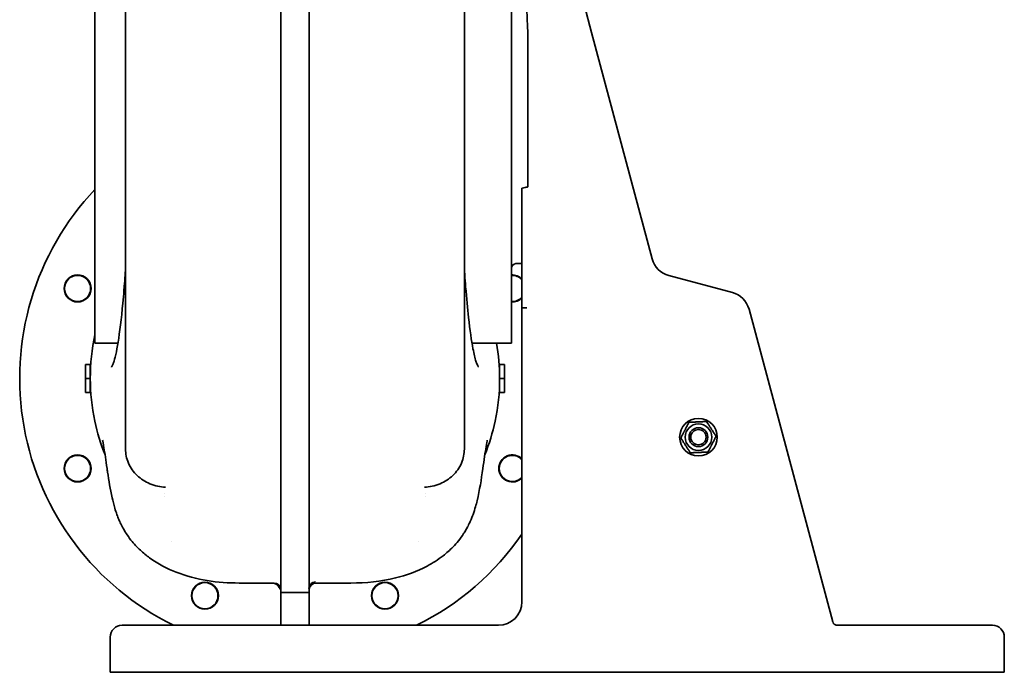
# Model space of a CAD drawing. Header units: millimetres. Extents: x 386 to 874, y 93 to 798.
# Tile 1 of 2: x 386 to 805, y 93 to 371. Entities that reach past the tile are written whole.
import ezdxf

# ---------------------------------------------------------------- set-up
doc = ezdxf.new("R2010")
doc.units = ezdxf.units.MM
doc.header["$LTSCALE"] = 3
doc.layers.add('Krawędzie widoczne(ISO)', color=7, linetype='Continuous', lineweight=35, true_color=0x262659)

msp = doc.modelspace()

# ---------------------------------------------------------------- linework, layer by layer
at = {"layer": 'Krawędzie widoczne(ISO)'}
for p, q in [((418.37, 233), (418.37, 753)), ((595.37, 753), (595.37, 233)), ((431.37, 491.95), (431.37, 259.67)), ((497.37, 245.47), (497.37, 493.56)), ((509.37, 245.47), (509.37, 493.56)), ((575.37, 491.95), (575.37, 259.67)), ((626.37, 376.44), (629.4, 365.13)), ((655.21, 268.83), (629.4, 365.13)), ((602.37, 364.06), (602.37, 299.59)), ((599.87, 298.96), (599.87, 248.03)), ((599.87, 266.91), (597.31, 266.83)), ((431.37, 259.67), (431.37, 188.11)), ((575.37, 259.67), (575.37, 188.11)), ((689.29, 254.53), (662.28, 261.76)), ((599.87, 248.03), (599.87, 122.73)), ((599.87, 248.03), (601.87, 248.03)), ((732, 114.44), (696.36, 247.46)), ((497.37, 127), (497.37, 245.47)), ((509.37, 127), (509.37, 245.47)), ((418.37, 233), (428.13, 233)), ((428.16, 233), (428.16, 233)), ((578.59, 233), (578.59, 233)), ((578.62, 233), (595.37, 233)), ((414.37, 223.96), (414.37, 217.96)), ((416.37, 223.96), (414.37, 223.96)), ((416.37, 223.96), (416.37, 217.97)), ((590.37, 223.96), (592.37, 223.96)), ((590.37, 223.96), (590.37, 217.97)), ((592.37, 223.96), (592.37, 217.96)), ((414.37, 217.96), (414.37, 211.96)), ((416.37, 217.96), (414.37, 217.96)), ((416.37, 217.96), (416.37, 211.96)), ((590.37, 217.97), (590.37, 211.96)), ((590.37, 217.96), (592.37, 217.96)), ((592.37, 217.96), (592.37, 211.96)), ((416.37, 211.96), (414.37, 211.96)), ((590.37, 211.96), (592.37, 211.96)), ((423.07, 184.53), (423.07, 184.53)), ((583.68, 184.53), (583.68, 184.53)), ((433.64, 180), (433.64, 180)), ((573.11, 180), (573.11, 180)), ((447.9, 168), (447.9, 168)), ((448, 169), (448, 169)), ((558.75, 169), (558.75, 169)), ((558.85, 168), (558.85, 168)), ((450.95, 148.57), (450.95, 148.57)), ((555.8, 148.57), (555.8, 148.57)), ((479.63, 131), (494.37, 131)), ((527.12, 131), (512.37, 131)), ((509.37, 127), (497.37, 127)), ((497.37, 125.54), (497.37, 127)), ((509.37, 125.54), (509.37, 127)), ((497.37, 125.54), (497.37, 113.03)), ((509.37, 125.54), (509.37, 113.03)), ((429.87, 113.03), (434.87, 113.03)), ((434.87, 113.03), (589.87, 113.03)), ((732, 114.44), (732, 114.44)), ((794.87, 113.03), (733.82, 113.03)), ((794.87, 113.03), (799.87, 113.03)), ((424.87, 108.03), (424.87, 93.03)), ((804.87, 93.03), (804.87, 108.03)), ((434.87, 93.03), (424.87, 93.03)), ((434.87, 93.03), (794.87, 93.03)), ((804.87, 93.03), (794.87, 93.03))]:
    msp.add_line(p, q, dxfattribs=at)
for centre, radius in [((410.99, 256.27), 5.75), ((410.99, 256.27), 5.55), ((674.87, 193.03), 8), ((674.87, 193.03), 5.65), ((674.87, 193.03), 4), ((674.87, 193.03), 4), ((674.87, 193.03), 3.23), ((410.99, 179.73), 5.75), ((410.99, 179.73), 5.55), ((465.11, 125.61), 5.75), ((465.11, 125.61), 5.55), ((541.64, 125.61), 5.75), ((541.64, 125.61), 5.55)]:
    msp.add_circle(centre, radius, dxfattribs=at)
for centre, radius, start, end in [((503.37, 218), 117, 136.5934, 243.7899), ((664.87, 271.42), 10, 195, 255), ((597.37, 264.83), 2, 92, 180), ((595.76, 256.27), 5.75, 44.3454, 93.8687), ((595.76, 256.27), 5.55, 42.1911, 94.0083), ((595.76, 256.27), 5.55, 265.9917, 317.8089), ((595.76, 256.27), 5.75, 266.1313, 315.6546), ((686.7, 244.87), 10, 15, 75), ((503.37, 218), 87, 167.6908, 180), ((503.37, 218), 87, 0, 9.9282), ((595.76, 179.73), 5.75, 44.3454, 315.6546), ((595.76, 179.73), 5.55, 42.1911, 317.8089), ((503.37, 218), 117, 296.2101, 325.5668), ((494.37, 128), 3, 0, 90), ((512.37, 128), 3, 90, 180), ((589.87, 123.03), 10, 270, 0), ((429.87, 108.03), 5, 90, 180), ((799.87, 108.03), 5, 0, 90)]:
    msp.add_arc(centre, radius, start, end, dxfattribs=at)
for points, knots in [([(601.77, 378.22), (601.81, 377.33), (601.85, 376.32), (601.94, 374.14), (602, 372.95), (602.1, 370.49), (602.16, 369.2), (602.27, 366.63), (602.32, 365.34), (602.37, 364.09)], [6.033984, 6.033984, 6.033984, 6.033984, 6.411162, 6.411162, 6.788341, 6.788341, 7.16552, 7.16552, 7.53971, 7.53971, 7.53971, 7.53971]), ([(602.37, 299.59), (602.37, 299.58), (602.37, 299.57), (602.37, 299.55), (602.36, 299.54), (602.34, 299.52), (602.32, 299.5), (602.26, 299.46), (602.2, 299.43), (601.91, 299.32), (601.54, 299.23), (600.8, 299.09), (600.35, 299.02), (599.87, 298.96)], [0, 0, 0, 0, 0.0027451, 0.0027451, 0.0063493, 0.0063493, 0.0130043, 0.0130043, 0.0290928, 0.0290928, 0.0943825, 0.0943825, 0.1636531, 0.1636531, 0.1636531, 0.1636531]), ([(426.47, 225.33), (427.11, 227.36), (427.8, 230.68), (429.15, 239.68), (429.83, 245.51), (430.62, 254.5), (430.79, 256.42), (431.02, 259.51), (431.1, 260.58), (431.21, 262.28), (431.25, 262.86), (431.3, 263.79), (431.32, 264.11), (431.34, 264.61), (431.35, 264.79), (431.36, 265.07), (431.37, 265.17), (431.37, 265.32), (431.37, 265.37), (431.37, 265.46), (431.37, 265.49), (431.37, 265.55), (431.37, 265.58), (431.37, 265.62)], [0, 0, 0, 0, 4.037663, 4.037663, 8.262778, 8.262778, 9.347149, 9.347149, 9.894668, 9.894668, 10.170903, 10.170903, 10.310543, 10.310543, 10.381415, 10.381415, 10.417621, 10.417621, 10.436178, 10.436178, 10.445742, 10.445742, 10.455647, 10.455647, 10.455647, 10.455647]), ([(575.37, 265.62), (575.37, 265.59), (575.38, 265.57), (575.38, 265.51), (575.38, 265.48), (575.38, 265.39), (575.38, 265.34), (575.38, 265.17), (575.39, 265.06), (575.4, 264.66), (575.42, 264.4), (575.47, 263.44), (575.51, 262.8), (575.67, 260.31), (575.8, 258.6), (576.32, 252.04), (576.73, 247.76), (577.76, 238.5), (578.4, 234.04), (579.46, 228.4), (579.88, 226.61), (580.28, 225.33)], [0, 0, 0, 0, 0.007495, 0.007495, 0.017388, 0.017388, 0.035844, 0.035844, 0.077512, 0.077512, 0.188177, 0.188177, 0.485865, 0.485865, 1.378792, 1.378792, 4.061323, 4.061323, 7.919594, 7.919594, 10.459451, 10.459451, 10.459451, 10.459451]), ([(425.34, 222.79), (425.34, 222.79), (425.72, 223.29), (426.19, 224.5), (426.33, 224.89), (426.47, 225.34)], [1.363635, 1.363635, 1.363635, 1.363635, 3.627587, 3.627587, 4.506806, 4.506806, 4.506806, 4.506806]), ([(422.67, 185.52), (420.79, 190.17), (419.33, 194.97), (418.29, 199.86), (417.02, 205.81), (416.37, 211.89), (416.37, 218)], [10.35788, 10.35788, 10.35788, 10.35788, 11.864931, 11.864931, 11.864931, 13.698303, 13.698303, 13.698303, 13.698303]), ([(584.08, 185.52), (585.96, 190.18), (587.42, 194.97), (588.46, 199.86), (589.73, 205.81), (590.37, 211.89), (590.37, 218)], [10.358434, 10.358434, 10.358434, 10.358434, 11.864931, 11.864931, 11.864931, 13.698303, 13.698303, 13.698303, 13.698303]), ([(423.52, 179.69), (423.03, 183.11), (422.57, 186.25), (421.92, 190.2), (421.68, 191.42), (421.62, 191.72), (421.61, 191.74), (421.61, 191.74)], [0, 0, 0, 0, 3.342679, 3.342679, 5.828458, 5.828458, 6.129298, 6.129298, 6.129298, 6.129298]), ([(585.14, 191.74), (585.14, 191.74), (585.13, 191.72), (585.08, 191.46), (584.86, 190.36), (584.23, 186.58), (583.74, 183.28), (583.23, 179.69)], [12.974293, 12.974293, 12.974293, 12.974293, 13.26043, 13.26043, 15.591395, 15.591395, 19.103778, 19.103778, 19.103778, 19.103778]), ([(448.38, 171.75), (448.37, 171.75), (448.36, 171.75), (448.35, 171.75), (447.25, 171.79), (446.15, 171.93), (445.06, 172.16), (443.91, 172.41), (442.78, 172.76), (441.7, 173.21), (439.69, 174.06), (437.85, 175.25), (436.31, 176.71), (434.71, 178.24), (433.45, 180.03), (432.6, 182.02), (431.74, 184.03), (431.4, 186.02), (431.38, 187.86)], [-2.241103, -2.241103, -2.241103, -2.241103, -2.239311, -2.239311, -2.239311, -1.966224, -1.966224, -1.966224, -1.675998, -1.675998, -1.675998, -1.133737, -1.133737, -1.133737, -0.570916, -0.570916, -0.570916, 0, 0, 0, 0]), ([(558.37, 171.75), (558.38, 171.75), (558.39, 171.75), (558.4, 171.75), (559.5, 171.79), (560.6, 171.93), (561.69, 172.16), (562.84, 172.41), (563.97, 172.76), (565.05, 173.21), (567.06, 174.06), (568.9, 175.25), (570.44, 176.71), (572.04, 178.24), (573.3, 180.03), (574.15, 182.02), (575.01, 184.03), (575.35, 186.02), (575.37, 187.86)], [-2.241103, -2.241103, -2.241103, -2.241103, -2.239311, -2.239311, -2.239311, -1.966224, -1.966224, -1.966224, -1.675998, -1.675998, -1.675998, -1.133737, -1.133737, -1.133737, -0.570916, -0.570916, -0.570916, 0, 0, 0, 0]), ([(479.63, 131), (470.51, 131), (461.55, 132.23), (449.1, 137.08), (445.28, 139.01), (440.26, 142.68), (438.96, 143.73), (436.32, 146.2), (434.96, 147.64), (432.92, 150.22), (432.19, 151.24), (431.19, 152.8), (430.87, 153.33), (430.12, 154.64), (429.71, 155.42), (429.04, 156.8), (428.76, 157.42), (428.21, 158.74), (427.95, 159.42), (427.35, 161.07), (427.07, 161.95), (426.33, 164.46), (425.98, 165.89), (424.86, 170.95), (424.29, 174.43), (423.66, 178.7), (423.59, 179.19), (423.52, 179.69)], [0, 0, 0, 0, 4.160346, 4.160346, 5.98955, 5.98955, 6.627861, 6.627861, 7.299195, 7.299195, 7.674131, 7.674131, 7.857555, 7.857555, 8.132883, 8.132883, 8.386925, 8.386925, 8.723113, 8.723113, 9.281312, 9.281312, 10.434335, 10.434335, 13.466532, 13.466532, 13.860069, 13.860069, 13.860069, 13.860069]), ([(583.23, 179.69), (582.55, 174.92), (581.91, 170.7), (580.38, 164.32), (579.94, 162.6), (578.77, 159.33), (578.4, 158.36), (577.62, 156.62), (577.3, 155.95), (576.66, 154.72), (576.37, 154.17), (575.73, 153.09), (575.4, 152.54), (574.36, 150.94), (573.61, 149.92), (572.11, 148.06), (571.34, 147.19), (569.18, 144.97), (567.77, 143.72), (564.15, 140.88), (561.87, 139.44), (555.15, 135.86), (550.67, 134.3), (539.93, 131.65), (533.57, 131), (527.12, 131)], [0, 0, 0, 0, 3.780193, 3.780193, 5.107872, 5.107872, 5.578799, 5.578799, 5.836091, 5.836091, 6.026448, 6.026448, 6.216608, 6.216608, 6.600177, 6.600177, 6.984813, 6.984813, 7.674514, 7.674514, 8.775311, 8.775311, 10.923132, 10.923132, 13.865988, 13.865988, 13.865988, 13.865988]), ([(496.7, 129.9), (496.68, 129.92), (496.67, 129.94), (496.52, 130.1), (496.37, 130.24), (496.1, 130.46), (495.97, 130.54), (495.84, 130.61)], [0.0349711, 0.0349711, 0.0349711, 0.0349711, 0.0413124, 0.0413124, 0.1019753, 0.1019753, 0.1468702, 0.1468702, 0.1468702, 0.1468702]), ([(509.37, 128.45), (509.37, 128.45), (509.37, 128.45), (509.37, 128.47), (508.84, 131.12), (512.07, 131.46)], [0, 0, 0, 0, 0.0034781, 0.0034781, 0.9766672, 0.9766672, 0.9766672, 0.9766672]), ([(510.91, 130.61), (510.76, 130.53), (510.62, 130.44), (510.37, 130.24), (510.25, 130.13), (510.12, 129.98), (510.08, 129.94), (510.05, 129.9)], [0, 0, 0, 0, 0.0504487, 0.0504487, 0.0975962, 0.0975962, 0.1119809, 0.1119809, 0.1119809, 0.1119809]), ([(497.37, 128), (497.37, 128), (497.37, 128), (497.37, 128), (497.37, 128), (497.37, 128), (497.37, 128), (497.37, 128), (497.37, 128), (497.37, 128), (497.37, 128), (497.37, 128), (497.37, 128), (497.37, 128), (497.37, 128), (497.37, 128), (497.37, 128), (497.37, 128), (497.37, 128), (497.37, 128), (497.37, 128), (497.37, 128), (497.37, 128), (497.37, 128), (497.37, 128), (497.37, 128), (497.37, 128), (497.37, 128.01), (497.37, 128.01), (497.37, 128.03), (497.37, 128.06), (497.37, 128.15), (497.37, 128.22), (497.35, 128.44), (497.32, 128.6), (497.28, 128.75)], [0, 0, 0, 0, 0.00003722, 0.00003722, 0.00154446, 0.00154446, 0.00355411, 0.00355411, 0.00623365, 0.00623365, 0.00980637, 0.00980637, 0.01218819, 0.01218819, 0.01338012, 0.01338012, 0.01368237, 0.01368237, 0.01375803, 0.01375803, 0.0137956, 0.0137956, 0.01383314, 0.01383314, 0.01390835, 0.01390835, 0.01398291, 0.01398291, 0.01435053, 0.01435053, 0.02218537, 0.02218537, 0.04309197, 0.04309197, 0.09093012, 0.09093012, 0.09093012, 0.09093012]), ([(509.47, 128.75), (509.44, 128.62), (509.41, 128.49), (509.39, 128.28), (509.38, 128.22), (509.38, 128.12), (509.38, 128.1), (509.38, 128.05), (509.38, 128.03), (509.37, 128.01), (509.37, 128.01), (509.37, 128), (509.37, 128), (509.37, 128), (509.37, 128), (509.37, 128), (509.37, 128), (509.37, 128), (509.37, 128), (509.37, 128), (509.37, 128), (509.37, 128), (509.37, 128), (509.37, 128), (509.37, 128), (509.37, 128), (509.37, 128), (509.37, 128), (509.37, 128), (509.37, 128), (509.37, 128), (509.37, 128)], [0, 0, 0, 0, 0.04133703, 0.04133703, 0.06220448, 0.06220448, 0.07002469, 0.07002469, 0.07588956, 0.07588956, 0.07698982, 0.07698982, 0.07705433, 0.07705433, 0.07711929, 0.07711929, 0.07715169, 0.07715169, 0.07718411, 0.07718411, 0.07724957, 0.07724957, 0.07751246, 0.07751246, 0.078544, 0.078544, 0.08060433, 0.08060433, 0.0836948, 0.0836948, 0.09096028, 0.09096028, 0.09096028, 0.09096028]), ([(732, 114.42), (732.05, 114.26), (732.11, 114.11), (732.31, 113.79), (732.44, 113.63), (732.75, 113.36), (732.94, 113.24), (733.34, 113.09), (733.55, 113.04), (733.77, 113.03), (733.8, 113.03), (733.82, 113.03)], [0.0023304, 0.0023304, 0.0023304, 0.0023304, 0.0568789, 0.0568789, 0.1200863, 0.1200863, 0.1885167, 0.1885167, 0.2573916, 0.2573916, 0.266498, 0.266498, 0.266498, 0.266498])]:
    msp.add_open_spline(points, degree=3, knots=knots, dxfattribs=at)
for points, weights in [([(602.37, 364.09), (602.37, 364.08), (602.37, 364.06)], [1.00004906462, 1.00002481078, 1]), ([(667.38, 192.69), (669.1, 196.02), (670.83, 199.35)], [1, 1.15470053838, 1]), ([(670.83, 199.35), (674.58, 199.53), (678.33, 199.7)], [1, 1.15470053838, 1]), ([(678.33, 199.7), (680.35, 196.54), (682.37, 193.38)], [1, 1.15470053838, 1]), ([(671.42, 186.37), (669.4, 189.53), (667.38, 192.69)], [1, 1.15470053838, 1]), ([(682.37, 193.38), (680.65, 190.04), (678.92, 186.71)], [1, 1.15470053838, 1]), ([(678.92, 186.71), (675.17, 186.54), (671.42, 186.37)], [1, 1.15470053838, 1])]:
    msp.add_rational_spline(points, weights, degree=2, dxfattribs=at)
for points in [[(580.28, 225.34), (580.78, 223.74), (581.41, 222.79), (581.41, 222.79)], [(431.38, 187.86), (431.38, 187.94), (431.37, 188.03), (431.37, 188.11)], [(575.37, 187.86), (575.37, 187.94), (575.37, 188.03), (575.37, 188.11)], [(497.37, 128), (497.37, 128), (495.77, 131), (494.37, 131)]]:
    msp.add_open_spline(points, degree=3, dxfattribs=at)

doc.saveas('drawing.dxf')
